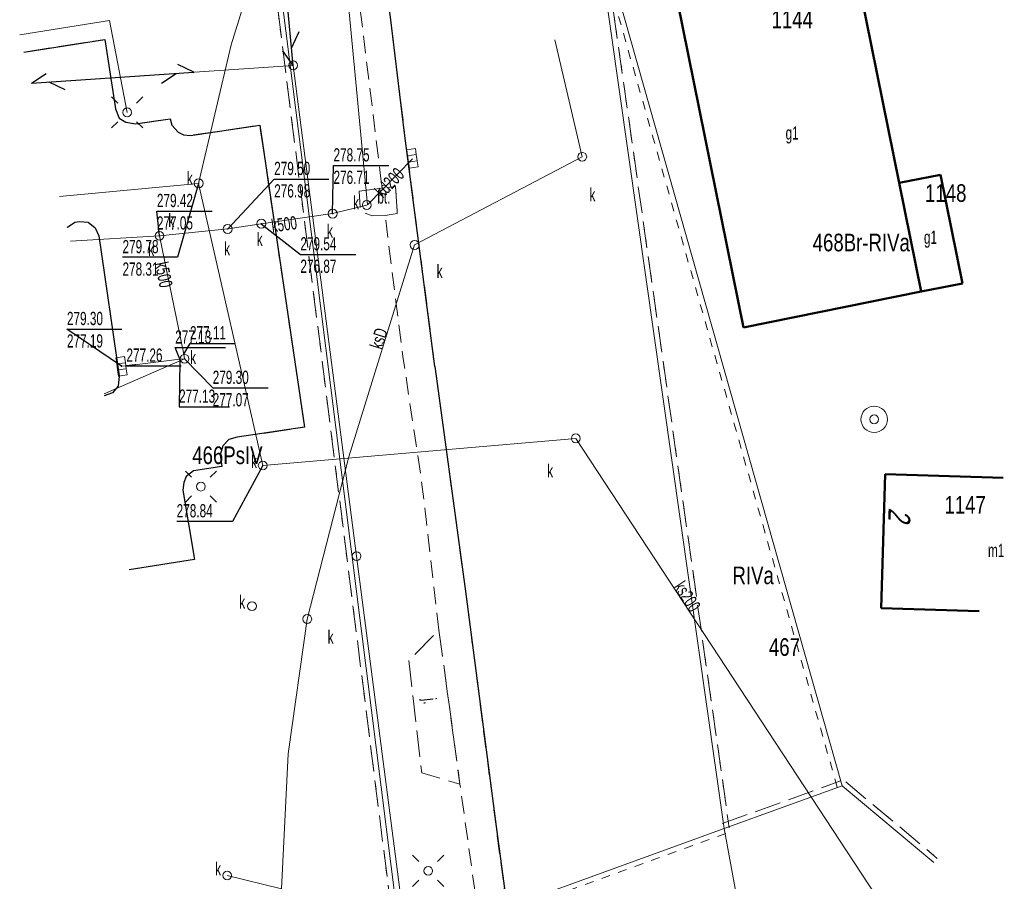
# Model space of a CAD drawing. Header units: metres. Extents: x 7428509 to 7430603, y 5527625 to 5529161.
# Tile 22 of 26: x 7429992 to 7430048, y 5528139 to 5528188. Entities that reach past the tile are written whole.
import ezdxf
from ezdxf.enums import TextEntityAlignment as Align

# ---------------------------------------------------------------- set-up
doc = ezdxf.new("R2010")
doc.units = ezdxf.units.M
for name, pattern in [('0.5_0.5', [1, 0.5, -0.5]), ('1.0_0.5', [1.5, 1, -0.5]), ('1.5_0.5', [2, 1.5, -0.5]), ('219-500', [0]), ('sutp_500', [0])]:
    doc.linetypes.add(name, pattern=pattern)
doc.layers.get('0').update_dxf_attribs({"color": 2, "lineweight": 5})
doc.styles.get("Standard").update_dxf_attribs({"font": 'Working1250', "width": 0.75})

# ---------------------------------------------------------------- blocks, each defined once
blk = doc.blocks.new('US05')
at = {"color": 0, "linetype": 'Continuous', "lineweight": 13}
for p, q in [((-0.525, -0.25), (-0.525, 0.25)), ((-0.525, 0.25), (-0.175, 0.25)), ((-0.175, -0.25), (-0.175, 0.25)), ((-0.175, 0.25), (0.175, 0.25)), ((0.175, -0.25), (0.175, 0.25)), ((0.175, 0.25), (0.525, 0.25)), ((0.525, -0.25), (0.525, 0.25)), ((-0.525, -0.25), (-0.175, -0.25)), ((-0.175, -0.25), (0.175, -0.25)), ((0.175, -0.25), (0.525, -0.25))]:
    blk.add_line(p, q, dxfattribs=at)
blk = doc.blocks.new('PW01')
at = {"linetype": 'Continuous', "lineweight": 13}
h = blk.add_hatch(color=0, dxfattribs=at)
edge = h.paths.add_edge_path()
edge.add_arc((0, 0), 0.045, 0, 360)
blk = doc.blocks.new('SM01')
at = {"color": 0, "linetype": 'Continuous', "lineweight": 13}
for p, q in [((-0.53, 0.531), (-0.883, 0.884)), ((0.531, 0.531), (0.884, 0.884)), ((-0.53, -0.53), (-0.883, -0.883)), ((0.531, -0.53), (0.884, -0.883))]:
    blk.add_line(p, q, dxfattribs=at)
blk.add_circle((0, 0), 0.25, dxfattribs=at)
blk = doc.blocks.new('US15')
at = {"color": 0, "linetype": 'Continuous', "lineweight": 13}
blk.add_circle((0, 0), 0.25, dxfattribs=at)
blk = doc.blocks.new('US13')
at = {"color": 0, "linetype": 'Continuous', "lineweight": 13}
for radius in [0.75, 0.25]:
    blk.add_circle((0, 0), radius, dxfattribs=at)
blk = doc.blocks.new('SUTP')
at = {"color": 0, "linetype": 'Continuous'}
for p, q in [((0, 0), (0.866, 0.5)), ((0, 0), (9.232, 0)), ((1.866, -0.5), (1, 0)), ((7.366, -0.5), (8.232, 0)), ((9.232, 0), (8.366, 0.5))]:
    blk.add_line(p, q, dxfattribs=at)

msp = doc.modelspace()

# ---------------------------------------------------------------- linework, layer by layer
at = {"layer": '217-Granica konturu po granicy działki', "color": 3, "linetype": '1.5_0.5', "lineweight": 18}
for p, q in [((7430024.607, 5528194.132), (7430032.017, 5528141.882)), ((7430013.0824, 5528135.1525), (7430005.9624, 5528191.6325)), ((7430031.618, 5528142.122), (7430038.338, 5528144.552)), ((7430038.338, 5528144.552), (7430038.338, 5528144.552)), ((7430038.338, 5528144.552), (7430038.338, 5528144.552)), ((7430038.6326, 5528144.5001), (7430038.6326, 5528144.5001)), ((7430038.6326, 5528144.5001), (7430038.6326, 5528144.5001)), ((7430038.6326, 5528144.5001), (7430043.8336, 5528140.1491)), ((7430031.618, 5528142.122), (7430031.618, 5528142.122)), ((7430031.618, 5528142.122), (7430031.618, 5528142.122)), ((7430032.017, 5528141.882), (7430032.017, 5528141.882)), ((7430032.017, 5528141.882), (7430032.017, 5528141.882)), ((7430043.8336, 5528140.1491), (7430043.8336, 5528140.1491)), ((7430043.8336, 5528140.1491), (7430043.8336, 5528140.1491))]:
    msp.add_line(p, q, dxfattribs=at)
at = {"layer": '218-Granica użytku po granicy działki', "color": 3, "linetype": '0.5_0.5', "lineweight": 18}
for p, q in [((7430038.1514, 5528144.1881), (7430024.0214, 5528194.0081)), ((7430024.607, 5528194.132), (7430032.017, 5528141.882)), ((7430013.0824, 5528135.1525), (7430005.9624, 5528191.6325)), ((7430031.618, 5528142.122), (7430038.338, 5528144.552)), ((7430038.338, 5528144.552), (7430038.338, 5528144.552)), ((7430038.338, 5528144.552), (7430038.338, 5528144.552)), ((7430038.1514, 5528144.1881), (7430038.1514, 5528144.1881)), ((7430038.1514, 5528144.1881), (7430038.1514, 5528144.1881)), ((7430038.6326, 5528144.5001), (7430038.6326, 5528144.5001)), ((7430038.6326, 5528144.5001), (7430038.6326, 5528144.5001)), ((7430038.6326, 5528144.5001), (7430043.8336, 5528140.1491)), ((7430031.618, 5528142.122), (7430031.618, 5528142.122)), ((7430031.618, 5528142.122), (7430031.618, 5528142.122)), ((7430032.017, 5528141.882), (7430032.017, 5528141.882)), ((7430032.017, 5528141.882), (7430032.017, 5528141.882)), ((7430031.8223, 5528141.558), (7430013.4823, 5528134.908)), ((7430031.8223, 5528141.558), (7430031.8223, 5528141.558)), ((7430031.8223, 5528141.558), (7430031.8223, 5528141.558)), ((7430043.8336, 5528140.1491), (7430043.8336, 5528140.1491)), ((7430043.8336, 5528140.1491), (7430043.8336, 5528140.1491))]:
    msp.add_line(p, q, dxfattribs=at)
at = {"layer": '219-działka ewidencyjna', "color": 7, "linetype": '219-500', "lineweight": 18, "flags": 128}
for points in [[(7430024.31, 5528194.09), (7430031.72, 5528141.84)], [(7430024.31, 5528194.09), (7430038.44, 5528144.27)], [(7430006.26, 5528191.67), (7430013.38, 5528135.19)], [(7430031.72, 5528141.84), (7430038.44, 5528144.27)], [(7430043.641, 5528139.919), (7430038.44, 5528144.27)], [(7430031.72, 5528141.84), (7430013.38, 5528135.19)], [(7430031.72, 5528141.84), (7430036.82, 5528114.07)]]:
    msp.add_lwpolyline(points, dxfattribs=at)
at = {"layer": '312-budynek ewidencyjny', "color": 7, "linetype": 'CONTINUOUS', "lineweight": 50, "flags": 128}
for points in [[(7430038.85, 5528192.45), (7430041.67, 5528178.5)], [(7430032.83, 5528170.29), (7430028.76, 5528190.41)], [(7430041.67, 5528178.5), (7430044.02, 5528178.97)], [(7430044.02, 5528178.97), (7430045.26, 5528172.8)], [(7430041.67, 5528178.5), (7430042.91, 5528172.33)], [(7430042.91, 5528172.33), (7430041.67, 5528178.5)], [(7430045.26, 5528172.8), (7430042.91, 5528172.33)], [(7430042.91, 5528172.33), (7430032.83, 5528170.29)], [(7430040.65, 5528154.36), (7430040.88, 5528161.96)], [(7430040.88, 5528161.96), (7430047.584, 5528161.753)], [(7430046.218, 5528154.188), (7430040.65, 5528154.36)]]:
    msp.add_lwpolyline(points, dxfattribs=at)
at = {"layer": 'chodnik', "color": 7, "linetype": '1.0_0.5', "lineweight": 18, "flags": 128}
msp.add_lwpolyline([(7430022.34, 5528102.55), (7430019.84, 5528121.31), (7430018.68, 5528130.27), (7430018.08, 5528134.7), (7430016.72, 5528144.37), (7430015.53, 5528153.11), (7430014.54, 5528161.6), (7430013.5, 5528168.52), (7430012.47, 5528176.66), (7430013.16, 5528176.77), (7430013.07, 5528178.31), (7430012.3, 5528178.21), (7430010.67, 5528191.52), (7430011.28, 5528191.17), (7430011.79, 5528190.75), (7430012.18, 5528190.22), (7430012.47, 5528189.61), (7430012.63, 5528189.01), (7430012.77, 5528187.91), (7430013.58, 5528181.33), (7430015.3, 5528168.08), (7430017.02, 5528155.46), (7430018.77, 5528141.96), (7430020.82, 5528126.71), (7430022.94, 5528110.86), (7430024.68, 5528097.9)], close=True, dxfattribs=at)
at = {"layer": 'jezdnia', "color": 7, "linetype": '1.5_0.5', "lineweight": 18, "flags": 128}
msp.add_lwpolyline([(7430015.53, 5528153.11), (7430016.72, 5528144.37), (7430014.55, 5528145), (7430013.81, 5528151.38)], close=True, dxfattribs=at)
at = {"layer": 'krawężnik', "color": 7, "linetype": 'CONTINUOUS', "lineweight": 25, "flags": 128}
for points in [[(7430015.3, 5528168.08), (7430013.58, 5528181.33), (7430012.77, 5528187.91), (7430012.63, 5528189.01), (7430012.47, 5528189.61), (7430012.18, 5528190.22), (7430011.79, 5528190.75), (7430011.28, 5528191.17), (7430010.67, 5528191.52)], [(7429991.956, 5528185.938), (7429996.55, 5528186.65), (7429997.15, 5528182.72), (7429997.37, 5528182.18), (7429997.75, 5528181.96), (7429998.3, 5528181.86), (7430000.26, 5528182.14), (7430000.36, 5528181.78), (7430000.72, 5528181.39), (7430001.02, 5528181.23), (7430001.41, 5528181.2), (7430005.35, 5528181.79), (7430007.9, 5528164.63), (7430004.07, 5528164.06), (7430003.6, 5528163.93), (7430003.26, 5528163.57), (7430003.11, 5528163.06), (7430003.2, 5528162.41), (7430001.59, 5528162.16), (7430001.18, 5528161.83), (7430001.03, 5528161.49), (7430000.99, 5528161.05), (7430001.65, 5528157.12), (7429997.931, 5528156.54)], [(7429994.422, 5528175.966), (7429994.44, 5528176), (7429994.84, 5528176.27), (7429995.12, 5528176.32), (7429995.61, 5528176.27), (7429996.01, 5528175.96), (7429996.21, 5528175.5), (7429997.37, 5528167.55), (7429997.3, 5528166.97), (7429996.98, 5528166.58), (7429996.52, 5528166.418)], [(7430015.3, 5528168.08), (7430017.02, 5528155.46), (7430018.77, 5528141.96), (7430020.82, 5528126.71), (7430022.94, 5528110.86), (7430024.68, 5528097.9), (7430025.65, 5528090), (7430027.39, 5528077.14), (7430028.32, 5528070.13), (7430029.13, 5528064.18), (7430030.57, 5528053.28)]]:
    msp.add_lwpolyline(points, dxfattribs=at)
at = {"layer": 'obszar utwardzony', "color": 7, "linetype": '1.5_0.5', "lineweight": 18, "flags": 128}
msp.add_lwpolyline([(7429991.956, 5528185.938), (7429996.55, 5528186.65), (7429997.15, 5528182.72), (7429997.37, 5528182.18), (7429997.75, 5528181.96), (7429998.3, 5528181.86), (7430000.26, 5528182.14), (7430000.36, 5528181.78), (7430000.72, 5528181.39), (7430001.02, 5528181.23), (7430001.41, 5528181.2), (7430005.35, 5528181.79), (7430007.9, 5528164.63), (7430004.07, 5528164.06), (7430003.6, 5528163.93), (7430003.26, 5528163.57), (7430003.11, 5528163.06), (7430003.2, 5528162.41), (7430001.59, 5528162.16), (7430001.18, 5528161.83), (7430001.03, 5528161.49), (7430000.99, 5528161.05), (7430001.65, 5528157.12), (7429997.931, 5528156.54)], dxfattribs=at)
msp.add_lwpolyline([(7430010.99, 5528178.03), (7430012.3, 5528178.21), (7430013.07, 5528178.31), (7430013.16, 5528176.77), (7430012.47, 5528176.66), (7430011.73, 5528176.64), (7430011.08, 5528176.89)], close=True, dxfattribs=at)
at = {"layer": 'przewód elektroenergetyczny podziemny', "color": 1, "linetype": 'CONTINUOUS', "lineweight": 18, "flags": 128}
msp.add_lwpolyline([(7429991.716, 5528186.906), (7429996.81, 5528187.73), (7429997.82, 5528182.51)], dxfattribs=at)
at = {"layer": 'przewód kanalizacyjny', "color": 34, "linetype": 'CONTINUOUS', "lineweight": 18, "flags": 128}
for points in [[(7430000.39, 5528227.65), (7430003.81, 5528214.62), (7430007.8, 5528199.47), (7430003.72, 5528186.34), (7430001.88, 5528178.48), (7430005.52, 5528162.46), (7430023.3, 5528164), (7430040.74, 5528137.43), (7430043.203, 5528137.489)], [(7430011.48, 5528177.26), (7430009.36, 5528199.56), (7430008.53, 5528201.91)], [(7430003.5, 5528139.18), (7430006.58, 5528138.42), (7430006.96, 5528146.09), (7430008.05, 5528153.74), (7430010.42, 5528162.96), (7430014.15, 5528174.98), (7430023.67, 5528179.99), (7430022.11, 5528186.63)], [(7430011.48, 5528177.26), (7430014.02, 5528179.87)], [(7429993.986, 5528177.729), (7430001.88, 5528178.48)], [(7430011.43, 5528177.25), (7430009.49, 5528176.76), (7430005.44, 5528176.19), (7430003.53, 5528175.89), (7429999.66, 5528175.5)], [(7429999.66, 5528175.5), (7429994.611, 5528175.203)], [(7429999.66, 5528175.5), (7430001.03, 5528168.78), (7430001.08, 5528168.52)], [(7429996.505, 5528166.523), (7430000.82, 5528168.41), (7430001.08, 5528168.52)], [(7430001.08, 5528168.52), (7430000.81, 5528168.49), (7429997.78, 5528168.12), (7429997.5, 5528168.09)]]:
    msp.add_lwpolyline(points, dxfattribs=at)
at = {"layer": 'przewód telekomunikacyjny napowietrzny', "color": 30, "linetype": 'sutp_500', "lineweight": 18, "flags": 128}
for points in [[(7430003.58, 5528224.43), (7430007.25, 5528185.18)], [(7430007.25, 5528185.18), (7430003.58, 5528224.43)], [(7430007.25, 5528185.18), (7429992.394, 5528184.166)], [(7429992.394, 5528184.166), (7430007.25, 5528185.18)], [(7430010.85, 5528157.31), (7430007.25, 5528185.18)], [(7430015.39, 5528122.33), (7430010.85, 5528157.31)]]:
    msp.add_lwpolyline(points, dxfattribs=at)
at = {"layer": 'rzędna-Atr2', "color": 7, "flags": 128}
for points in [[(7430009.49, 5528176.76), (7430009.54, 5528179.49), (7430012.686, 5528179.49)], [(7430003.53, 5528175.89), (7430006.17, 5528178.72), (7430009.279, 5528178.72)], [(7430001.88, 5528178.48), (7430000.67, 5528174.28), (7429997.556, 5528174.28)], [(7429999.66, 5528175.5), (7429999.51, 5528176.9), (7430002.656, 5528176.9)], [(7430005.44, 5528176.19), (7430007.66, 5528174.44), (7430010.806, 5528174.44)], [(7429997.5, 5528168.09), (7429994.4, 5528170.2), (7429997.509, 5528170.2)], [(7430000.81, 5528168.49), (7430000.55, 5528169.15), (7430003.404, 5528169.15)], [(7430001.03, 5528168.78), (7430001.39, 5528169.39), (7430003.951, 5528169.39)], [(7429998.27, 5528168.18), (7429997.78, 5528168.12), (7430000.894, 5528168.12)], [(7430000.82, 5528168.41), (7430000.77, 5528165.79), (7430003.624, 5528165.79)], [(7430001.08, 5528168.52), (7430002.68, 5528166.86), (7430005.826, 5528166.86)], [(7430005.52, 5528162.46), (7430003.81, 5528159.28), (7430000.632, 5528159.28)]]:
    msp.add_lwpolyline(points, dxfattribs=at)

# ---------------------------------------------------------------- block references
at = {"layer": 'kratka ściekowa', "color": 34, "linetype": 'CONTINUOUS', "lineweight": 18}
for p, rotation in [((7430014.02, 5528179.9), 98.383), ((7429997.5, 5528168.09), 277.61)]:
    msp.add_blockref('US05', p, dxfattribs=dict(at, rotation=rotation))
at = {"layer": 'latarnia', "color": 7, "linetype": 'CONTINUOUS', "lineweight": 18}
for p in [(7429997.82, 5528182.51), (7430002.01, 5528161.26)]:
    msp.add_blockref('SM01', p, dxfattribs=at)
at = {"layer": 'latarnia', "color": 7, "linetype": 'CONTINUOUS', "lineweight": 18, "rotation": 180}
msp.add_blockref('SM01', (7430014.92, 5528139.44), dxfattribs=at)
at = {"layer": 'przewód telekomunikacyjny napowietrzny', "color": 30, "linetype": 'CONTINUOUS', "lineweight": 18}
for p, rotation in [((7430007.25, 5528185.18), 95.342), ((7429992.394, 5528184.166), 3.905)]:
    msp.add_blockref('SUTP', p, dxfattribs=dict(at, rotation=rotation))
at = {"layer": 'rzędna', "color": 34, "linetype": 'CONTINUOUS', "lineweight": 18, "rotation": 359.429}
msp.add_blockref('PW01', (7430001.88, 5528178.48), dxfattribs=at)
at = {"layer": 'rzędna', "color": 34, "linetype": 'CONTINUOUS', "lineweight": 18}
for p in [(7430009.49, 5528176.76), (7430003.53, 5528175.89), (7430005.44, 5528176.19), (7429999.66, 5528175.5), (7430001.03, 5528168.78), (7429997.5, 5528168.09), (7429998.27, 5528168.18), (7430000.81, 5528168.49), (7430000.82, 5528168.41), (7430001.08, 5528168.52), (7430005.52, 5528162.46)]:
    msp.add_blockref('PW01', p, dxfattribs=at)
at = {"layer": 'studnia kanalizacyjna', "color": 34, "linetype": 'CONTINUOUS', "lineweight": 18}
for p in [(7430023.67, 5528179.99), (7430009.49, 5528176.76), (7430011.43, 5528177.25), (7430005.44, 5528176.19), (7430003.53, 5528175.89), (7429999.66, 5528175.5), (7430014.15, 5528174.98), (7430001.08, 5528168.52), (7430023.3, 5528164), (7430005.52, 5528162.46), (7430004.91, 5528154.47), (7430008.05, 5528153.74), (7430003.5, 5528139.18)]:
    msp.add_blockref('US15', p, dxfattribs=at)
at = {"layer": 'studnia kanalizacyjna', "color": 34, "linetype": 'CONTINUOUS', "lineweight": 18, "rotation": 359.429}
msp.add_blockref('US15', (7430001.88, 5528178.48), dxfattribs=at)
at = {"layer": 'studnia zwykła', "color": 5, "linetype": 'CONTINUOUS', "lineweight": 18}
msp.add_blockref('US13', (7430040.25, 5528165.08), dxfattribs=at)
at = {"layer": 'słup przewodów napowietrznych', "color": 7, "linetype": 'CONTINUOUS', "lineweight": 18}
msp.add_blockref('US15', (7430007.25, 5528185.18), dxfattribs=at)
at = {"layer": 'słup przewodów napowietrznych', "color": 7, "linetype": 'CONTINUOUS', "lineweight": 18, "rotation": 179.999}
msp.add_blockref('US15', (7430010.85, 5528157.31), dxfattribs=at)

# ---------------------------------------------------------------- texts
at = {"layer": '210-oznaczenie konturu użytku gruntowego', "color": 3, "linetype": 'CONTINUOUS', "lineweight": 18, "width": 0.79}
for s, p in [('Br-RIVa', (7430038.52, 5528174.62)), ('PsIV', (7430003.28, 5528162.54)), ('RIVa', (7430032.2, 5528155.72))]:
    msp.add_text(s, height=1, dxfattribs=at).set_placement(p)
at = {"layer": '211-numer działki ewidencyjnej', "color": 7, "linetype": 'CONTINUOUS', "lineweight": 18, "width": 0.79}
for s, p in [('468', (7430038.52, 5528174.62)), ('466', (7430003.28, 5528162.54))]:
    msp.add_text(s, height=1, dxfattribs=at).set_placement(p, align=Align.RIGHT)
msp.add_text('467', height=1, dxfattribs=at).set_placement((7430034.27, 5528151.65))
at = {"layer": '238-Punkt adresowy budynku', "color": 7, "linetype": 'CONTINUOUS', "lineweight": 25, "oblique": 15, "width": 0.79}
msp.add_text('2', height=1.25, rotation=268.184, dxfattribs=at).set_placement((7430041.07, 5528160.08))
at = {"layer": '312-oznaczenie budynku ewidencyjnego', "color": 7, "linetype": 'CONTINUOUS', "lineweight": 18, "width": 0.79}
for s, p in [('1144', (7430034.42, 5528187.29)), ('1148', (7430043.14, 5528177.43)), ('1147', (7430044.24, 5528159.73))]:
    msp.add_text(s, height=1, dxfattribs=at).set_placement(p)
at = {"layer": '312-oznaczenie budynku ewidencyjnego-Atr117', "color": 7, "width": 0.667}
for s, p in [('g1', (7430035.59, 5528181.34)), ('g1', (7430043.45, 5528175.42)), ('m1', (7430047.18, 5528157.64))]:
    msp.add_text(s, height=0.75, dxfattribs=at).set_placement(p, align=Align.MIDDLE_CENTER)
at = {"layer": 'jezdnia-Atr17', "color": 7, "width": 0.667}
msp.add_text('j.', height=0.75, rotation=276.616, dxfattribs=at).set_placement((7430014.63, 5528149.21))
at = {"layer": 'obszar utwardzony-Atr17', "color": 7, "width": 0.667}
msp.add_text('bt.', height=0.75, dxfattribs=at).set_placement((7430012.03, 5528177.33))
at = {"layer": 'przewód kanalizacyjny-Atr1', "color": 34, "width": 0.667}
msp.add_text('kd200', height=0.75, rotation=45.779, dxfattribs=at).set_placement((7430012.08, 5528177.87), align=Align.MIDDLE_LEFT)
for s, rotation, p in [('k500', 8.01, (7430006.07, 5528175.69)), ('k500', 281.523, (7429999.39, 5528173.93)), ('ksD', 72.703, (7430012.3, 5528169.01)), ('ks200', -56.79, (7430028.83, 5528155.56))]:
    msp.add_text(s, height=0.75, rotation=rotation, dxfattribs=at).set_placement(p)
at = {"layer": 'rzędna-Atr2', "color": 34, "width": 0.667}
for s, p in [('278.75', (7430009.54, 5528179.498)), ('279.50', (7430006.17, 5528178.728)), ('279.42', (7429999.51, 5528176.908)), ('279.54', (7430007.66, 5528174.448)), ('279.78', (7429997.556, 5528174.288)), ('279.30', (7429994.4, 5528170.208)), ('277.11', (7430001.39, 5528169.398)), ('277.13', (7430000.55, 5528169.158)), ('277.26', (7429997.78, 5528168.128)), ('279.30', (7430002.68, 5528166.867)), ('277.13', (7430000.77, 5528165.798)), ('278.84', (7430000.632, 5528159.288))]:
    msp.add_text(s, height=0.75, dxfattribs=at).set_placement(p, align=Align.BOTTOM_LEFT)
at = {"layer": 'rzędna-Atr3', "color": 34, "width": 0.667}
for s, p in [('276.71', (7430009.54, 5528178.223)), ('276.98', (7430006.17, 5528177.452)), ('277.05', (7429999.51, 5528175.633)), ('278.31', (7429997.556, 5528173.013)), ('276.87', (7430007.66, 5528173.173)), ('277.19', (7429994.4, 5528168.933)), ('277.07', (7430002.68, 5528165.592))]:
    msp.add_text(s, height=0.75, dxfattribs=at).set_placement(p, align=Align.BOTTOM_LEFT)
at = {"layer": 'studnia kanalizacyjna-Atr17', "color": 34, "width": 0.667}
for p in [(7430001.21, 5528178.4), (7430024.08, 5528177.46), (7430010.65, 5528177.01), (7430000.16, 5528176), (7430009.17, 5528175.4), (7430005.18, 5528174.93), (7429999.02, 5528174.36), (7430003.33, 5528174.39), (7430015.4, 5528173.11), (7430001.4, 5528168.22), (7430004.86, 5528162.31), (7430021.68, 5528161.78), (7430004.19, 5528154.33), (7430009.21, 5528152.34), (7430002.82, 5528139.18)]:
    msp.add_text('k', height=0.75, dxfattribs=at).set_placement(p)

doc.saveas('drawing.dxf')
